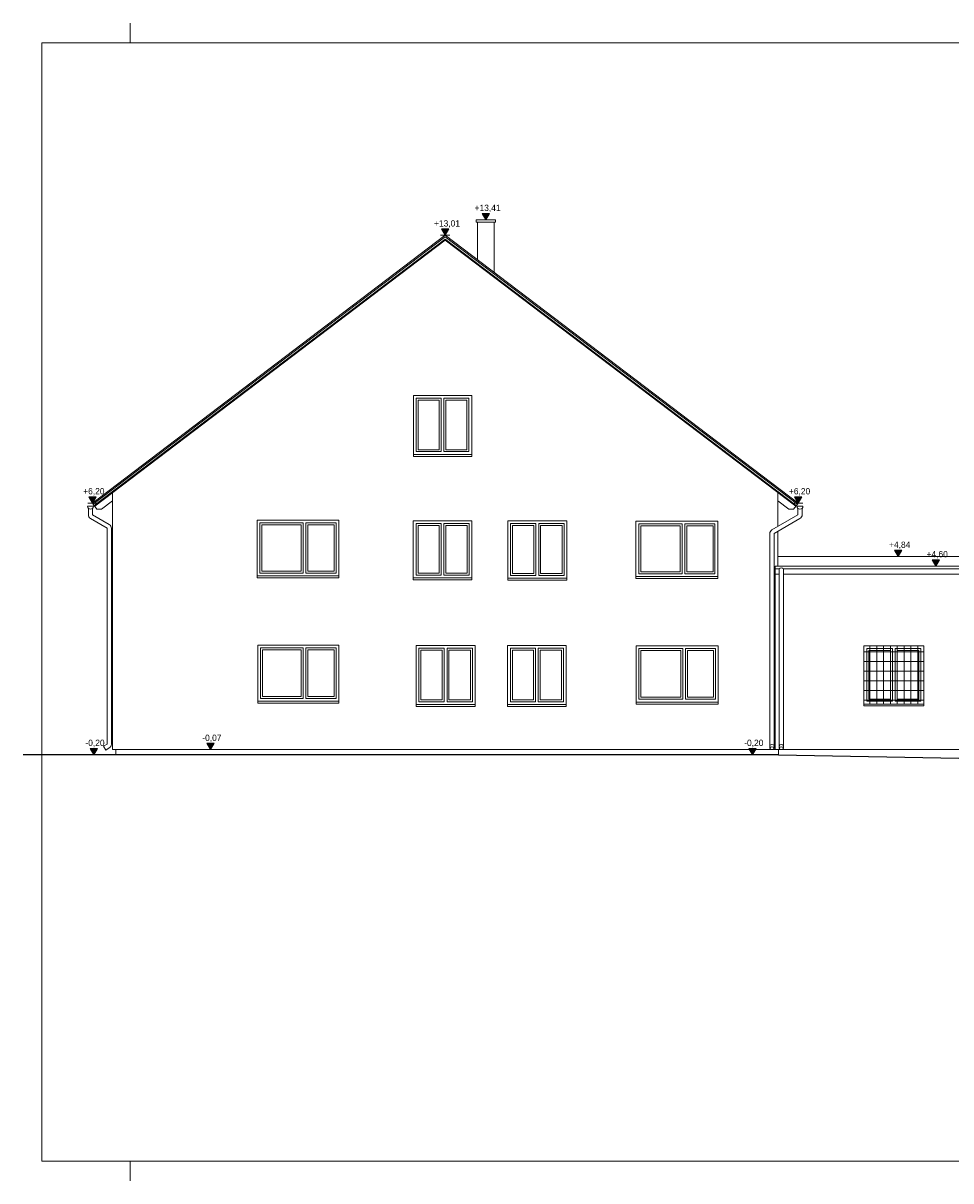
# Model space of a CAD drawing. Extents: x -686885 to -413214, y -23370 to 153194.
# Tile 101 of 145: x -461270 to -437669, y -23370 to 6080. Entities that reach past the tile are written whole.
import ezdxf

# ---------------------------------------------------------------- set-up
doc = ezdxf.new("R2010")
doc.units = 0
doc.header["$MEASUREMENT"] = 0
for name, color, linetype, lineweight in [('Arch stropy_Nr_Pióra__1', 7, 'Continuous', 25), ('ARCH TABELA_Nr_Pióra__21', 7, 'Continuous', 9), ('INWENT DACH_Nr_Pióra__21', 7, 'Continuous', 9), ('INWENT KONST. DREWNIANA_Nr_Pióra__21', 7, 'Continuous', 9), ('INWENT RURY SPUSTOWE_Nr_Pióra__21', 7, 'Continuous', 9), ('INWENT WYMIARY_Nr_Pióra__21', 7, 'Continuous', 9), ('INWENT. OKNA_Nr_Pióra__5', 7, 'Continuous', 13), ('INWENT.ŚCIANY_Nr_Pióra__21', 7, 'Continuous', 9), ('INWENT.ŚCIANY_Nr_Pióra__5', 7, 'Continuous', 13)]:
    doc.layers.add(name, color=color, linetype=linetype, lineweight=lineweight)
doc.layers.add('INWENT WYMIARY', color=7, linetype='Continuous')
doc.styles.add('GENERATED_STYLE_1', font='txt')

# ---------------------------------------------------------------- blocks, each defined once
blk = doc.blocks.new('Wymiary_50', base_point=(-456503, -12400))
at = {"layer": 'INWENT WYMIARY_Nr_Pióra__21', "linetype": 'Continuous'}
blk.add_hatch(color=256, dxfattribs=at).paths.add_polyline_path([(-456503, -12400), (-456596, -12240), (-456410, -12240)], flags=0)
for p, q in [((-456503, -12400), (-456596, -12240)), ((-456596, -12240), (-456410, -12240)), ((-456410, -12240), (-456503, -12400)), ((-456503, -12400), (-456623, -12400)), ((-456503, -12400), (-456383, -12400))]:
    blk.add_line(p, q, dxfattribs=at)
at = {"layer": 'INWENT WYMIARY_Nr_Pióra__21', "insert": (-456713, -12208), "char_height": 160, "attachment_point": 7, "style": 'GENERATED_STYLE_1'}
blk.add_mtext('{-0,07}', dxfattribs=at)
blk = doc.blocks.new('Wymiary_51', base_point=(-459476, -12530))
at = {"layer": 'INWENT WYMIARY_Nr_Pióra__21', "linetype": 'Continuous'}
blk.add_hatch(color=256, dxfattribs=at).paths.add_polyline_path([(-459476, -12530), (-459569, -12370), (-459383, -12370)], flags=0)
for p, q in [((-459476, -12530), (-459596, -12530)), ((-459476, -12530), (-459569, -12370)), ((-459569, -12370), (-459383, -12370)), ((-459383, -12370), (-459476, -12530)), ((-459476, -12530), (-459356, -12530))]:
    blk.add_line(p, q, dxfattribs=at)
at = {"layer": 'INWENT WYMIARY_Nr_Pióra__21', "insert": (-459686, -12338), "char_height": 160, "attachment_point": 7, "style": 'GENERATED_STYLE_1'}
blk.add_mtext('{-0,20}', dxfattribs=at)
blk = doc.blocks.new('Wymiary_52', base_point=(-442716, -12530))
at = {"layer": 'INWENT WYMIARY_Nr_Pióra__21', "linetype": 'Continuous'}
blk.add_hatch(color=256, dxfattribs=at).paths.add_polyline_path([(-442716, -12530), (-442808, -12370), (-442623, -12370)], flags=0)
for p, q in [((-442716, -12530), (-442836, -12530)), ((-442716, -12530), (-442808, -12370)), ((-442808, -12370), (-442623, -12370)), ((-442623, -12370), (-442716, -12530)), ((-442716, -12530), (-442596, -12530))]:
    blk.add_line(p, q, dxfattribs=at)
at = {"layer": 'INWENT WYMIARY_Nr_Pióra__21', "insert": (-442926, -12338), "char_height": 160, "attachment_point": 7, "style": 'GENERATED_STYLE_1'}
blk.add_mtext('{-0,20}', dxfattribs=at)
blk = doc.blocks.new('Wymiary_53', base_point=(-438055, -7730))
at = {"layer": 'INWENT WYMIARY_Nr_Pióra__21', "linetype": 'Continuous'}
blk.add_hatch(color=256, dxfattribs=at).paths.add_polyline_path([(-438055, -7730), (-438147, -7570), (-437962, -7570)], flags=0)
for p, q in [((-438055, -7730), (-438147, -7570)), ((-438147, -7570), (-437962, -7570)), ((-437962, -7570), (-438055, -7730)), ((-438055, -7730), (-438175, -7730)), ((-438055, -7730), (-437935, -7730))]:
    blk.add_line(p, q, dxfattribs=at)
at = {"layer": 'INWENT WYMIARY_Nr_Pióra__21', "insert": (-438288, -7538), "char_height": 160, "attachment_point": 7, "style": 'GENERATED_STYLE_1'}
blk.add_mtext('{+4,60}', dxfattribs=at)
blk = doc.blocks.new('Wymiary_54', base_point=(-439008, -7490))
at = {"layer": 'INWENT WYMIARY_Nr_Pióra__21', "linetype": 'Continuous'}
blk.add_hatch(color=256, dxfattribs=at).paths.add_polyline_path([(-439008, -7490), (-439101, -7330), (-438915, -7330)], flags=0)
for p, q in [((-439008, -7490), (-439101, -7330)), ((-439101, -7330), (-438915, -7330)), ((-438915, -7330), (-439008, -7490)), ((-439008, -7490), (-439128, -7490)), ((-439008, -7490), (-438888, -7490))]:
    blk.add_line(p, q, dxfattribs=at)
at = {"layer": 'INWENT WYMIARY_Nr_Pióra__21', "insert": (-439241, -7298), "char_height": 160, "attachment_point": 7, "style": 'GENERATED_STYLE_1'}
blk.add_mtext('{+4,84}', dxfattribs=at)
blk = doc.blocks.new('Wymiary_57', base_point=(-441555, -6129))
at = {"layer": 'INWENT WYMIARY_Nr_Pióra__21', "linetype": 'Continuous'}
blk.add_hatch(color=256, dxfattribs=at).paths.add_polyline_path([(-441555, -6129), (-441648, -5969), (-441462, -5969)], flags=0)
for p, q in [((-441555, -6129), (-441675, -6129)), ((-441555, -6129), (-441648, -5969)), ((-441648, -5969), (-441462, -5969)), ((-441462, -5969), (-441555, -6129)), ((-441555, -6129), (-441435, -6129))]:
    blk.add_line(p, q, dxfattribs=at)
at = {"layer": 'INWENT WYMIARY_Nr_Pióra__21', "insert": (-441788, -5937), "char_height": 160, "attachment_point": 7, "style": 'GENERATED_STYLE_1'}
blk.add_mtext('{+6,20}', dxfattribs=at)
blk = doc.blocks.new('Wymiary_58', base_point=(-449499, 1080))
at = {"layer": 'INWENT WYMIARY_Nr_Pióra__21', "linetype": 'Continuous'}
blk.add_hatch(color=256, dxfattribs=at).paths.add_polyline_path([(-449499, 1080), (-449592, 1240), (-449407, 1240)], flags=0)
for p, q in [((-449499, 1080), (-449592, 1240)), ((-449592, 1240), (-449407, 1240)), ((-449407, 1240), (-449499, 1080)), ((-449499, 1080), (-449619, 1080)), ((-449499, 1080), (-449379, 1080))]:
    blk.add_line(p, q, dxfattribs=at)
at = {"layer": 'INWENT WYMIARY_Nr_Pióra__21', "insert": (-449784, 1272), "char_height": 160, "attachment_point": 7, "style": 'GENERATED_STYLE_1'}
blk.add_mtext('{+13,41}', dxfattribs=at)
blk = doc.blocks.new('Wymiary_59', base_point=(-450532, 685))
at = {"layer": 'INWENT WYMIARY_Nr_Pióra__21', "linetype": 'Continuous'}
blk.add_hatch(color=256, dxfattribs=at).paths.add_polyline_path([(-450532, 685), (-450625, 845), (-450439, 845)], flags=0)
for p, q in [((-450532, 685), (-450652, 685)), ((-450532, 685), (-450625, 845)), ((-450625, 845), (-450439, 845)), ((-450439, 845), (-450532, 685)), ((-450532, 685), (-450412, 685))]:
    blk.add_line(p, q, dxfattribs=at)
at = {"layer": 'INWENT WYMIARY_Nr_Pióra__21', "insert": (-450817, 877), "char_height": 160, "attachment_point": 7, "style": 'GENERATED_STYLE_1'}
blk.add_mtext('{+13,01}', dxfattribs=at)
blk = doc.blocks.new('Wymiary_60', base_point=(-459509, -6129))
at = {"layer": 'INWENT WYMIARY_Nr_Pióra__21', "linetype": 'Continuous'}
blk.add_hatch(color=256, dxfattribs=at).paths.add_polyline_path([(-459509, -6129), (-459602, -5969), (-459416, -5969)], flags=0)
for p, q in [((-459509, -6129), (-459629, -6129)), ((-459509, -6129), (-459602, -5969)), ((-459602, -5969), (-459416, -5969)), ((-459416, -5969), (-459509, -6129)), ((-459509, -6129), (-459389, -6129))]:
    blk.add_line(p, q, dxfattribs=at)
at = {"layer": 'INWENT WYMIARY_Nr_Pióra__21', "insert": (-459742, -5937), "char_height": 160, "attachment_point": 7, "style": 'GENERATED_STYLE_1'}
blk.add_mtext('{+6,20}', dxfattribs=at)

msp = doc.modelspace()

# ---------------------------------------------------------------- linework, layer by layer
at = {"layer": 'Arch stropy_Nr_Pióra__1', "linetype": 'Continuous'}
for q in [(-461270.4, -12529.6), (-435739.5, -12649.6)]:
    msp.add_line((-442054.5, -12529.6), q, dxfattribs=at)
at = {"layer": 'ARCH TABELA_Nr_Pióra__21', "linetype": 'Continuous'}
for p, q in [((-458544.5, 5580.4), (-458544.5, 6080.4)), ((-458544.5, 5580.4), (-458544.5, 6080.4)), ((-460794.5, 5580.4), (-460794.5, -22869.6)), ((-460794.5, 5580.4), (-420044.5, 5580.4)), ((-420044.5, -22869.6), (-460794.5, -22869.6)), ((-458544.5, -23369.6), (-458544.5, -22869.6)), ((-458544.5, -23369.6), (-458544.5, -22869.6))]:
    msp.add_line(p, q, dxfattribs=at)
at = {"layer": 'INWENT DACH_Nr_Pióra__21', "linetype": 'Continuous'}
for p, q in [((-459509, -6128.7), (-450532, 685.2)), ((-459490.9, -6152.6), (-450532, 647.5)), ((-441555, -6128.7), (-450532, 685.2)), ((-441573.1, -6152.6), (-450532, 647.5)), ((-459490.9, -6152.6), (-459509, -6128.7)), ((-441573.1, -6152.6), (-441555, -6128.7)), ((-433259.5, -7489.6), (-442069.5, -7489.6))]:
    msp.add_line(p, q, dxfattribs=at)
at = {"layer": 'INWENT KONST. DREWNIANA_Nr_Pióra__21', "linetype": 'Continuous'}
for p, q in [((-459460.6, -6192.5), (-450532, 584.8)), ((-459448.5, -6208.4), (-450532, 559.6)), ((-441603.3, -6192.5), (-450532, 584.8)), ((-441615.4, -6208.4), (-450532, 559.6)), ((-459393.3, -6281.2), (-459490.9, -6152.6)), ((-459273.3, -6281.2), (-458994.5, -6069.6)), ((-441790.7, -6281.2), (-442069.5, -6069.6)), ((-441670.7, -6281.2), (-441573.1, -6152.6)), ((-459273.3, -6281.2), (-459393.3, -6281.2)), ((-441790.7, -6281.2), (-441670.7, -6281.2)), ((-432979.5, -7729.6), (-442134.5, -7729.6)), ((-442134.5, -7804.6), (-442134.5, -7729.6)), ((-442134.5, -7939.6), (-442134.5, -7804.6)), ((-442034.5, -7804.6), (-442134.5, -7804.6)), ((-442034.5, -7939.6), (-442134.5, -7939.6)), ((-432979.5, -7804.6), (-441924.5, -7804.6)), ((-433259.5, -7939.6), (-441924.5, -7939.6))]:
    msp.add_line(p, q, dxfattribs=at)
at = {"layer": 'INWENT RURY SPUSTOWE_Nr_Pióra__21', "linetype": 'Continuous'}
for p, q in [((-459482.1, -6209.6), (-459632.1, -6209.6)), ((-459612.1, -6260.6), (-459612.1, -6427.2)), ((-459502.1, -6260.6), (-459502.1, -6427.2)), ((-459502.1, -6427.2), (-459079.5, -6671.2)), ((-459460.2, -6193), (-459482.1, -6209.6)), ((-441561.8, -6427.2), (-442219.5, -6806.9)), ((-441603.7, -6193), (-441581.8, -6209.6)), ((-441581.8, -6209.6), (-441431.8, -6209.6)), ((-441561.8, -6260.6), (-441561.8, -6427.2)), ((-441451.8, -6260.6), (-441451.8, -6427.2)), ((-459557.1, -6522.4), (-459134.5, -6766.4)), ((-459134.5, -6766.4), (-459134.5, -12262.8)), ((-459024.5, -6766.4), (-459024.5, -12262.8)), ((-441506.8, -6522.4), (-442164.5, -6902.1)), ((-442274.5, -6902.1), (-442274.5, -12365.1)), ((-442164.5, -6902.1), (-442164.5, -12365.1)), ((-442034.5, -7804.6), (-442034.5, -12365.1)), ((-441924.5, -7804.6), (-441924.5, -12365.1)), ((-459223.8, -12314.4), (-459134.5, -12262.8)), ((-459223.8, -12314.4), (-459168.8, -12409.6)), ((-459168.8, -12409.6), (-459079.5, -12358.1))]:
    msp.add_line(p, q, dxfattribs=at)
for centre, radius, start, end in [((-459557.1, -6209.6), 75, 180, 0), ((-459502.1, -6427.2), 110, 180, 240), ((-441506.8, -6209.6), 75, 180, 0), ((-441561.8, -6427.2), 110, 300, 0), ((-459134.5, -6766.4), 110, 0, 60), ((-442164.5, -6902.1), 110, 120, 180), ((-441979.5, -7840), 65.4, 32.77908, 147.22092), ((-459134.5, -12262.8), 110, 300, 0)]:
    msp.add_arc(centre, radius, start, end, dxfattribs=at)
for centre, major_axis, start_param, end_param in [((-442219.5, -12305.1), (55, 0), 0, 3.1415927), ((-441979.5, -12305.1), (-55, 0), 3.1415927, 6.2831853)]:
    msp.add_ellipse(centre, major_axis=major_axis, ratio=0.6281954, start_param=start_param, end_param=end_param, dxfattribs=at)
for centre, major_axis in [((-442219.5, -12365.1), (55, 0)), ((-441979.5, -12365.1), (-55, 0))]:
    msp.add_ellipse(centre, major_axis=major_axis, ratio=0.6281954, dxfattribs=at)
at = {"layer": 'INWENT. OKNA_Nr_Pióra__5', "linetype": 'Continuous'}
for p, q in [((-451269.1, -4819.6), (-451269.1, -3459.6)), ((-450634.1, -3459.6), (-451269.1, -3459.6)), ((-450684.1, -3509.6), (-451219.1, -3509.6)), ((-451219.1, -4769.6), (-451219.1, -3509.6)), ((-450684.1, -4769.6), (-450684.1, -3509.6)), ((-450634.1, -4819.6), (-450634.1, -3459.6)), ((-449929.1, -3459.6), (-450564.1, -3459.6)), ((-450564.1, -4819.6), (-450564.1, -3459.6)), ((-449979.1, -3509.6), (-450514.1, -3509.6)), ((-450514.1, -4769.6), (-450514.1, -3509.6)), ((-449979.1, -4769.6), (-449979.1, -3509.6)), ((-449929.1, -4819.6), (-449929.1, -3459.6)), ((-450634.1, -4819.6), (-451269.1, -4819.6)), ((-450684.1, -4769.6), (-451219.1, -4769.6)), ((-449929.1, -4819.6), (-450564.1, -4819.6)), ((-449979.1, -4769.6), (-450514.1, -4769.6)), ((-455249.5, -7909.6), (-455249.5, -6629.6)), ((-455249.5, -6629.6), (-454144.5, -6629.6)), ((-455199.5, -6679.6), (-454194.5, -6679.6)), ((-455199.5, -7859.6), (-455199.5, -6679.6)), ((-454194.5, -7859.6), (-454194.5, -6679.6)), ((-454144.5, -7909.6), (-454144.5, -6629.6)), ((-454074.5, -7909.6), (-454074.5, -6629.6)), ((-454074.5, -6629.6), (-453309.5, -6629.6)), ((-454024.5, -7859.6), (-454024.5, -6679.6)), ((-454024.5, -6679.6), (-453359.5, -6679.6)), ((-453359.5, -7859.6), (-453359.5, -6679.6)), ((-453309.5, -7909.6), (-453309.5, -6629.6)), ((-451274.1, -7959.6), (-451274.1, -6649.6)), ((-450634.1, -6649.6), (-451274.1, -6649.6)), ((-451224.1, -7909.6), (-451224.1, -6699.6)), ((-450684.1, -6699.6), (-451224.1, -6699.6)), ((-450684.1, -7909.6), (-450684.1, -6699.6)), ((-450634.1, -7959.6), (-450634.1, -6649.6)), ((-449924.1, -6649.6), (-450564.1, -6649.6)), ((-450564.1, -7959.6), (-450564.1, -6649.6)), ((-449974.1, -6699.6), (-450514.1, -6699.6)), ((-450514.1, -7909.6), (-450514.1, -6699.6)), ((-449974.1, -7909.6), (-449974.1, -6699.6)), ((-449924.1, -7959.6), (-449924.1, -6649.6)), ((-448869.5, -7969.6), (-448869.5, -6649.6)), ((-448224.5, -6649.6), (-448869.5, -6649.6)), ((-448819.5, -7919.6), (-448819.5, -6699.6)), ((-448274.5, -6699.6), (-448819.5, -6699.6)), ((-448274.5, -7919.6), (-448274.5, -6699.6)), ((-448224.5, -7969.6), (-448224.5, -6649.6)), ((-447509.5, -6649.6), (-448154.5, -6649.6)), ((-448154.5, -7969.6), (-448154.5, -6649.6)), ((-447559.5, -6699.6), (-448104.5, -6699.6)), ((-448104.5, -7919.6), (-448104.5, -6699.6)), ((-447559.5, -7919.6), (-447559.5, -6699.6)), ((-447509.5, -7969.6), (-447509.5, -6649.6)), ((-445609.5, -7929.6), (-445609.5, -6659.6)), ((-445609.5, -6659.6), (-444504.5, -6659.6)), ((-445559.5, -6709.6), (-444554.5, -6709.6)), ((-445559.5, -7879.6), (-445559.5, -6709.6)), ((-444554.5, -7879.6), (-444554.5, -6709.6)), ((-444504.5, -7929.6), (-444504.5, -6659.6)), ((-444434.5, -7929.6), (-444434.5, -6659.6)), ((-444434.5, -6659.6), (-443669.5, -6659.6)), ((-444384.5, -7879.6), (-444384.5, -6709.6)), ((-444384.5, -6709.6), (-443719.5, -6709.6)), ((-443719.5, -7879.6), (-443719.5, -6709.6)), ((-443669.5, -7929.6), (-443669.5, -6659.6)), ((-455249.5, -7909.6), (-454144.5, -7909.6)), ((-455199.5, -7859.6), (-454194.5, -7859.6)), ((-454074.5, -7909.6), (-453309.5, -7909.6)), ((-454024.5, -7859.6), (-453359.5, -7859.6)), ((-450684.1, -7909.6), (-451224.1, -7909.6)), ((-449974.1, -7909.6), (-450514.1, -7909.6)), ((-448274.5, -7919.6), (-448819.5, -7919.6)), ((-447559.5, -7919.6), (-448104.5, -7919.6)), ((-445609.5, -7929.6), (-444504.5, -7929.6)), ((-445559.5, -7879.6), (-444554.5, -7879.6)), ((-444434.5, -7929.6), (-443669.5, -7929.6)), ((-444384.5, -7879.6), (-443719.5, -7879.6)), ((-450634.1, -7959.6), (-451274.1, -7959.6)), ((-449924.1, -7959.6), (-450564.1, -7959.6)), ((-448224.5, -7969.6), (-448869.5, -7969.6)), ((-447509.5, -7969.6), (-448154.5, -7969.6)), ((-455229.5, -11099.6), (-455229.5, -9809.6)), ((-455229.5, -9809.6), (-454144.5, -9809.6)), ((-455179.5, -9859.6), (-454194.5, -9859.6)), ((-455179.5, -11049.6), (-455179.5, -9859.6)), ((-454194.5, -11049.6), (-454194.5, -9859.6)), ((-454144.5, -11099.6), (-454144.5, -9809.6)), ((-454074.5, -11099.6), (-454074.5, -9809.6)), ((-454074.5, -9809.6), (-453309.5, -9809.6)), ((-454024.5, -11049.6), (-454024.5, -9859.6)), ((-454024.5, -9859.6), (-453359.5, -9859.6)), ((-453359.5, -11049.6), (-453359.5, -9859.6)), ((-453309.5, -11099.6), (-453309.5, -9809.6)), ((-451202.1, -11182.3), (-451202.1, -9822.3)), ((-450557.1, -9822.3), (-451202.1, -9822.3)), ((-451152.1, -11132.3), (-451152.1, -9872.3)), ((-450607.1, -9872.3), (-451152.1, -9872.3)), ((-450607.1, -11132.3), (-450607.1, -9872.3)), ((-450557.1, -11182.3), (-450557.1, -9822.3)), ((-449842.1, -9822.3), (-450487.1, -9822.3)), ((-450487.1, -11182.3), (-450487.1, -9822.3)), ((-449892.1, -9872.3), (-450437.1, -9872.3)), ((-450437.1, -11132.3), (-450437.1, -9872.3)), ((-449892.1, -11132.3), (-449892.1, -9872.3)), ((-449842.1, -11182.3), (-449842.1, -9822.3)), ((-448874.5, -11182.3), (-448874.5, -9822.3)), ((-448234.5, -9822.3), (-448874.5, -9822.3)), ((-448824.5, -11132.3), (-448824.5, -9872.3)), ((-448284.5, -9872.3), (-448824.5, -9872.3)), ((-448284.5, -11132.3), (-448284.5, -9872.3)), ((-448234.5, -11182.3), (-448234.5, -9822.3)), ((-447524.5, -9822.3), (-448164.5, -9822.3)), ((-448164.5, -11182.3), (-448164.5, -9822.3)), ((-447574.5, -9872.3), (-448114.5, -9872.3)), ((-448114.5, -11132.3), (-448114.5, -9872.3)), ((-447574.5, -11132.3), (-447574.5, -9872.3)), ((-447524.5, -11182.3), (-447524.5, -9822.3)), ((-445604.5, -11119.6), (-445604.5, -9829.6)), ((-445604.5, -9829.6), (-444489.5, -9829.6)), ((-445554.5, -9879.6), (-444539.5, -9879.6)), ((-445554.5, -11069.6), (-445554.5, -9879.6)), ((-444539.5, -11069.6), (-444539.5, -9879.6)), ((-444489.5, -11119.6), (-444489.5, -9829.6)), ((-444419.5, -11119.6), (-444419.5, -9829.6)), ((-444419.5, -9829.6), (-443654.5, -9829.6)), ((-444369.5, -11069.6), (-444369.5, -9879.6)), ((-444369.5, -9879.6), (-443704.5, -9879.6)), ((-443704.5, -11069.6), (-443704.5, -9879.6)), ((-443654.5, -11119.6), (-443654.5, -9829.6)), ((-439879.5, -9909.6), (-438359.5, -9909.6)), ((-439809.5, -11169.6), (-439809.5, -9829.6)), ((-439154.5, -9829.6), (-439809.5, -9829.6)), ((-439759.5, -11119.6), (-439759.5, -9879.6)), ((-439204.5, -9879.6), (-439759.5, -9879.6)), ((-439729.5, -9759.6), (-439729.5, -11239.6)), ((-439555.2, -9759.6), (-439555.2, -11239.6)), ((-439380.9, -9759.6), (-439380.9, -11239.6)), ((-439206.6, -9759.6), (-439206.6, -11239.6)), ((-439204.5, -11119.6), (-439204.5, -9879.6)), ((-439154.5, -11169.6), (-439154.5, -9829.6)), ((-438429.5, -9829.6), (-439084.5, -9829.6)), ((-439084.5, -11169.6), (-439084.5, -9829.6)), ((-438479.5, -9879.6), (-439034.5, -9879.6)), ((-439034.5, -11119.6), (-439034.5, -9879.6)), ((-439032.3, -9759.6), (-439032.3, -11239.6)), ((-438858.1, -9759.6), (-438858.1, -11239.6)), ((-438683.8, -9759.6), (-438683.8, -11239.6)), ((-438509.5, -9759.6), (-438509.5, -11239.6)), ((-438479.5, -11119.6), (-438479.5, -9879.6)), ((-438429.5, -11169.6), (-438429.5, -9829.6)), ((-439879.5, -10155.6), (-438359.5, -10155.6)), ((-439879.5, -10401.6), (-438359.5, -10401.6)), ((-439879.5, -10647.6), (-438359.5, -10647.6)), ((-439879.5, -10893.6), (-438359.5, -10893.6)), ((-455229.5, -11099.6), (-454144.5, -11099.6)), ((-455179.5, -11049.6), (-454194.5, -11049.6)), ((-454074.5, -11099.6), (-453309.5, -11099.6)), ((-454024.5, -11049.6), (-453359.5, -11049.6)), ((-450557.1, -11182.3), (-451202.1, -11182.3)), ((-450607.1, -11132.3), (-451152.1, -11132.3)), ((-449842.1, -11182.3), (-450487.1, -11182.3)), ((-449892.1, -11132.3), (-450437.1, -11132.3)), ((-448234.5, -11182.3), (-448874.5, -11182.3)), ((-448284.5, -11132.3), (-448824.5, -11132.3)), ((-447524.5, -11182.3), (-448164.5, -11182.3)), ((-447574.5, -11132.3), (-448114.5, -11132.3)), ((-445604.5, -11119.6), (-444489.5, -11119.6)), ((-445554.5, -11069.6), (-444539.5, -11069.6)), ((-444419.5, -11119.6), (-443654.5, -11119.6)), ((-444369.5, -11069.6), (-443704.5, -11069.6)), ((-439879.5, -11139.6), (-438359.5, -11139.6)), ((-439154.5, -11169.6), (-439809.5, -11169.6)), ((-439204.5, -11119.6), (-439759.5, -11119.6)), ((-438429.5, -11169.6), (-439084.5, -11169.6)), ((-438479.5, -11119.6), (-439034.5, -11119.6))]:
    msp.add_line(p, q, dxfattribs=at)
at = {"layer": 'INWENT.ŚCIANY_Nr_Pióra__21', "linetype": 'Continuous'}
for p, q in [((-455319.5, -6559.6), (-453239.5, -6559.6)), ((-455319.5, -8029.6), (-455319.5, -6559.6)), ((-453239.5, -8029.6), (-453239.5, -6559.6)), ((-449854.1, -6579.6), (-451344.1, -6579.6)), ((-451344.1, -8079.6), (-451344.1, -6579.6)), ((-449854.1, -8079.6), (-449854.1, -6579.6)), ((-447439.5, -6579.6), (-448939.5, -6579.6)), ((-448939.5, -8089.6), (-448939.5, -6579.6)), ((-447439.5, -8089.6), (-447439.5, -6579.6)), ((-445679.5, -6589.6), (-443599.5, -6589.6)), ((-445679.5, -8049.6), (-445679.5, -6589.6)), ((-443599.5, -8049.6), (-443599.5, -6589.6)), ((-455319.5, -7979.6), (-453239.5, -7979.6)), ((-455319.5, -8029.6), (-453239.5, -8029.6)), ((-449854.1, -8029.6), (-451344.1, -8029.6)), ((-449854.1, -8079.6), (-451344.1, -8079.6)), ((-447439.5, -8039.6), (-448939.5, -8039.6)), ((-447439.5, -8089.6), (-448939.5, -8089.6)), ((-445679.5, -7999.6), (-443599.5, -7999.6)), ((-445679.5, -8049.6), (-443599.5, -8049.6)), ((-455299.5, -11219.6), (-455299.5, -9739.6)), ((-455299.5, -9739.6), (-453239.5, -9739.6)), ((-453239.5, -11219.6), (-453239.5, -9739.6)), ((-449772.1, -9752.3), (-451272.1, -9752.3)), ((-451272.1, -11302.3), (-451272.1, -9752.3)), ((-449772.1, -11302.3), (-449772.1, -9752.3)), ((-447454.5, -9752.3), (-448944.5, -9752.3)), ((-448944.5, -11302.3), (-448944.5, -9752.3)), ((-447454.5, -11302.3), (-447454.5, -9752.3)), ((-445674.5, -9759.6), (-445674.5, -11239.6)), ((-443584.5, -9759.6), (-445674.5, -9759.6)), ((-443584.5, -9759.6), (-443584.5, -11239.6)), ((-438359.5, -9759.6), (-439879.5, -9759.6)), ((-439879.5, -11289.6), (-439879.5, -9759.6)), ((-438359.5, -11289.6), (-438359.5, -9759.6)), ((-455299.5, -11169.6), (-453239.5, -11169.6)), ((-443584.5, -11189.6), (-445674.5, -11189.6)), ((-455299.5, -11219.6), (-453239.5, -11219.6)), ((-449772.1, -11252.3), (-451272.1, -11252.3)), ((-449772.1, -11302.3), (-451272.1, -11302.3)), ((-447454.5, -11252.3), (-448944.5, -11252.3)), ((-447454.5, -11302.3), (-448944.5, -11302.3)), ((-443584.5, -11239.6), (-445674.5, -11239.6)), ((-438359.5, -11239.6), (-439879.5, -11239.6)), ((-438359.5, -11289.6), (-439879.5, -11289.6))]:
    msp.add_line(p, q, dxfattribs=at)
at = {"layer": 'INWENT.ŚCIANY_Nr_Pióra__5', "linetype": 'Continuous'}
for p, q in [((-449749.5, 1080.4), (-449749.5, 1020.4)), ((-449249.5, 1080.4), (-449749.5, 1080.4)), ((-449249.5, 1020.4), (-449749.5, 1020.4)), ((-449709.5, 1020.4), (-449709.5, 60.9)), ((-449289.5, -257.9), (-449289.5, 1020.4)), ((-449249.5, 1020.4), (-449249.5, 1080.4)), ((-449859.1, -3389.6), (-451339.1, -3389.6)), ((-451339.1, -4939.6), (-451339.1, -3389.6)), ((-449859.1, -4939.6), (-449859.1, -3389.6)), ((-449859.1, -4889.6), (-451339.1, -4889.6)), ((-449859.1, -4939.6), (-451339.1, -4939.6)), ((-458994.5, -12399.6), (-458994.5, -5863.7)), ((-442069.5, -6720.3), (-442069.5, -5863.7)), ((-442069.5, -7729.6), (-442069.5, -6847.3)), ((-442134.5, -12399.6), (-442134.5, -7939.6)), ((-458994.5, -12399.6), (-442134.5, -12399.6)), ((-458914.5, -12399.6), (-458914.5, -12529.6)), ((-442054.5, -12399.6), (-442134.5, -12399.6)), ((-442054.5, -12399.6), (-442054.5, -12529.6)), ((-442054.5, -12399.6), (-434059.5, -12399.6))]:
    msp.add_line(p, q, dxfattribs=at)

# ---------------------------------------------------------------- block references
at = {"layer": 'INWENT WYMIARY', "linetype": 'Continuous'}
for name, p in [('Wymiary_58', (-449499.5, 1080.4)), ('Wymiary_59', (-450532, 685.2)), ('Wymiary_60', (-459509, -6128.7)), ('Wymiary_57', (-441555, -6128.7)), ('Wymiary_54', (-439007.7, -7489.6)), ('Wymiary_53', (-438054.5, -7729.6)), ('Wymiary_50', (-456503.1, -12399.6)), ('Wymiary_51', (-459476.1, -12529.6)), ('Wymiary_52', (-442715.6, -12529.6))]:
    msp.add_blockref(name, p, dxfattribs=at)

doc.saveas('drawing.dxf')
